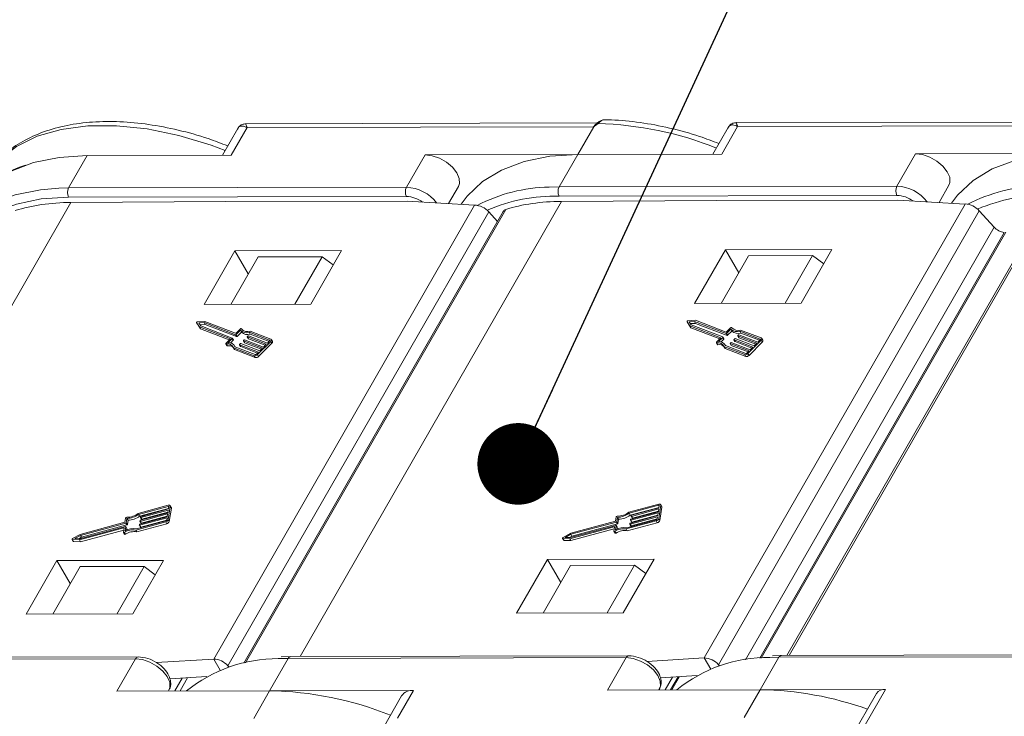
# Model space of a CAD drawing. Header units: millimetres. Extents: x 2623 to 3546, y -313 to 339.
# Tile 39 of 49: x 3160 to 3221, y 258 to 300. Entities that reach past the tile are written whole.
import ezdxf

# ---------------------------------------------------------------- set-up
doc = ezdxf.new("R2010")
doc.units = ezdxf.units.MM
doc.styles.get("Standard").update_dxf_attribs({"font": '仿宋_GB2312.ttf', "width": 0.8})
doc.dimstyles.new('ISO-25.1', dxfattribs={"dimtxt": 6, "dimasz": 5, "dimexe": 3.5, "dimexo": 0.625, "dimgap": 1.5, "dimtad": 1, "dimtoh": 1, "dimdsep": 46, "dimtxsty": 'Standard', "dimcen": 2.5, "dimadec": 0, "dimazin": 0, "dimtfac": 1, "dimtmove": 0, "dimatfit": 3, "dimfxl": 0, "dimarcsym": 0})

msp = doc.modelspace()

# ---------------------------------------------------------------- linework, layer by layer
at = {"color": 7, "linetype": 'Continuous', "lineweight": 15}
for p, q in [((3195.772, 293.885), (3174.245, 293.837)), ((3225.818, 293.951), (3204.292, 293.904)), ((3173.769, 293.548), (3172.824, 291.903)), ((3174.342, 293.603), (3173.365, 291.904)), ((3195.57, 293.65), (3174.342, 293.603)), ((3195.57, 293.65), (3194.594, 291.951)), ((3203.816, 293.614), (3202.871, 291.969)), ((3204.388, 293.67), (3203.412, 291.971)), ((3225.616, 293.717), (3204.388, 293.67)), ((3184.103, 289.948), (3185.242, 291.93)), ((3194.594, 291.951), (3185.242, 291.93)), ((3194.594, 291.951), (3193.455, 289.969)), ((3194.594, 291.951), (3203.412, 291.971)), ((3214.149, 290.015), (3215.288, 291.997)), ((3224.64, 292.018), (3215.288, 291.997)), ((3164.548, 291.885), (3163.409, 289.902)), ((3164.548, 291.885), (3173.365, 291.904)), ((3162.8, 289.888), (3163.409, 289.902)), ((3163.409, 289.902), (3184.103, 289.948)), ((3186.679, 288.949), (3187.285, 290.003)), ((3192.847, 289.955), (3193.455, 289.969)), ((3193.455, 289.969), (3214.149, 290.015)), ((3216.725, 289.016), (3217.331, 290.07)), ((3147.536, 261.137), (3163.552, 289.014)), ((3184.104, 289.382), (3163.41, 289.337)), ((3173.045, 289.075), (3163.552, 289.014)), ((3184.149, 289.1), (3173.045, 289.075)), ((3177.582, 261.203), (3193.599, 289.081)), ((3188.276, 288.854), (3184.149, 289.1)), ((3214.15, 289.449), (3193.456, 289.403)), ((3203.091, 289.142), (3193.599, 289.081)), ((3202.346, 261.112), (3218.322, 288.921)), ((3214.195, 289.166), (3203.091, 289.142)), ((3223.361, 289.048), (3207.401, 261.269)), ((3223.545, 289.132), (3207.537, 261.269)), ((3218.322, 288.921), (3214.195, 289.166)), ((3172.3, 261.046), (3188.276, 288.854)), ((3189.146, 288.442), (3173.169, 260.634)), ((3190.033, 288.471), (3174.134, 260.798)), ((3190.185, 288.585), (3174.234, 260.82)), ((3189.677, 287.853), (3189.146, 288.442)), ((3219.192, 288.508), (3203.215, 260.7)), ((3220.099, 287.502), (3219.192, 288.508)), ((3204.871, 260.996), (3220.099, 287.502)), ((3220.723, 287.176), (3205.743, 261.101)), ((3220.813, 287.198), (3205.824, 261.108)), ((3173.59, 286.05), (3171.703, 282.765)), ((3180.122, 286.065), (3173.59, 286.05)), ((3174.41, 284.638), (3173.59, 286.05)), ((3178.235, 282.78), (3180.122, 286.065)), ((3203.636, 286.117), (3201.749, 282.832)), ((3210.168, 286.131), (3203.636, 286.117)), ((3204.456, 284.704), (3203.636, 286.117)), ((3208.281, 282.846), (3210.168, 286.131)), ((3173.336, 282.769), (3175.012, 285.686)), ((3178.931, 285.694), (3175.012, 285.686)), ((3177.255, 282.777), (3178.931, 285.694)), ((3179.618, 285.187), (3178.931, 285.694)), ((3203.382, 282.835), (3205.058, 285.752)), ((3208.977, 285.761), (3205.058, 285.752)), ((3207.301, 282.844), (3208.977, 285.761)), ((3209.664, 285.253), (3208.977, 285.761)), ((3171.703, 282.765), (3178.235, 282.78)), ((3201.749, 282.832), (3208.281, 282.846)), ((3171.757, 281.728), (3171.312, 281.708)), ((3173.636, 281.005), (3171.757, 281.728)), ((3201.295, 281.712), (3201.361, 281.599)), ((3201.296, 281.712), (3201.465, 281.455)), ((3201.296, 281.712), (3201.361, 281.599)), ((3201.803, 281.795), (3201.358, 281.774)), ((3201.749, 281.722), (3201.421, 281.707)), ((3201.421, 281.707), (3201.546, 281.518)), ((3203.679, 280.979), (3201.749, 281.722)), ((3201.749, 281.722), (3201.814, 281.609)), ((3203.682, 281.072), (3201.803, 281.795)), ((3171.249, 281.646), (3171.314, 281.533)), ((3171.249, 281.645), (3171.419, 281.388)), ((3171.249, 281.645), (3171.315, 281.532)), ((3171.314, 281.533), (3171.315, 281.532)), ((3171.315, 281.532), (3171.485, 281.275)), ((3171.703, 281.655), (3171.375, 281.64)), ((3171.375, 281.64), (3171.5, 281.451)), ((3171.419, 281.388), (3173.314, 280.659)), ((3171.419, 281.388), (3171.485, 281.275)), ((3171.768, 281.542), (3171.449, 281.527)), ((3171.485, 281.275), (3173.251, 280.596)), ((3171.5, 281.451), (3173.43, 280.709)), ((3173.633, 280.913), (3171.703, 281.655)), ((3171.703, 281.655), (3171.768, 281.542)), ((3173.698, 280.8), (3171.768, 281.542)), ((3173.927, 281.186), (3173.666, 280.924)), ((3173.914, 281.262), (3173.669, 281.016)), ((3173.993, 281.073), (3173.731, 280.811)), ((3173.927, 281.186), (3173.993, 281.073)), ((3175.723, 280.579), (3174.472, 281.06)), ((3174.472, 281.06), (3174.538, 280.947)), ((3175.791, 280.647), (3174.52, 281.135)), ((3201.361, 281.599), (3201.361, 281.599)), ((3201.361, 281.599), (3201.531, 281.342)), ((3201.465, 281.455), (3203.36, 280.726)), ((3201.465, 281.455), (3201.531, 281.342)), ((3201.814, 281.609), (3201.495, 281.594)), ((3201.531, 281.342), (3203.297, 280.662)), ((3201.546, 281.518), (3203.476, 280.775)), ((3203.744, 280.866), (3201.814, 281.609)), ((3203.973, 281.253), (3203.712, 280.99)), ((3203.96, 281.329), (3203.715, 281.083)), ((3204.039, 281.14), (3203.777, 280.877)), ((3203.973, 281.253), (3204.039, 281.14)), ((3205.769, 280.645), (3204.519, 281.126)), ((3204.519, 281.126), (3204.584, 281.013)), ((3205.837, 280.713), (3204.566, 281.202)), ((3173.314, 280.659), (3173.052, 280.396)), ((3173.429, 280.686), (3173.167, 280.423)), ((3173.494, 280.573), (3173.328, 280.405)), ((3173.429, 280.686), (3173.494, 280.573)), ((3173.501, 280.592), (3173.435, 280.705)), ((3173.633, 280.913), (3173.698, 280.8)), ((3173.666, 280.924), (3173.731, 280.811)), ((3174.115, 280.541), (3174.181, 280.428)), ((3175.282, 280.091), (3174.12, 280.537)), ((3174.12, 280.537), (3174.186, 280.424)), ((3174.121, 280.56), (3174.155, 280.594)), ((3174.188, 280.605), (3175.349, 280.159)), ((3174.352, 280.779), (3174.417, 280.666)), ((3175.518, 280.329), (3174.357, 280.775)), ((3174.357, 280.775), (3174.423, 280.662)), ((3174.358, 280.798), (3174.392, 280.832)), ((3175.455, 280.265), (3174.423, 280.662)), ((3174.425, 280.843), (3175.586, 280.397)), ((3175.692, 280.503), (3174.538, 280.947)), ((3174.974, 279.692), (3175.785, 280.508)), ((3175.586, 280.397), (3175.721, 280.533)), ((3175.723, 280.579), (3175.736, 280.557)), ((3175.785, 280.508), (3175.851, 280.395)), ((3175.887, 280.509), (3175.822, 280.622)), ((3203.36, 280.726), (3203.099, 280.463)), ((3203.475, 280.752), (3203.214, 280.489)), ((3203.541, 280.639), (3203.374, 280.472)), ((3203.475, 280.752), (3203.541, 280.639)), ((3203.547, 280.658), (3203.481, 280.771)), ((3203.679, 280.979), (3203.744, 280.866)), ((3203.712, 280.99), (3203.777, 280.877)), ((3204.161, 280.608), (3204.227, 280.495)), ((3205.328, 280.157), (3204.166, 280.604)), ((3204.166, 280.604), (3204.232, 280.491)), ((3204.167, 280.627), (3204.201, 280.661)), ((3205.265, 280.094), (3204.232, 280.491)), ((3204.234, 280.672), (3205.395, 280.225)), ((3204.398, 280.846), (3204.464, 280.733)), ((3205.565, 280.395), (3204.403, 280.842)), ((3204.403, 280.842), (3204.469, 280.729)), ((3204.404, 280.865), (3204.438, 280.899)), ((3205.501, 280.332), (3204.469, 280.729)), ((3204.471, 280.91), (3205.632, 280.463)), ((3205.738, 280.57), (3204.584, 281.013)), ((3205.02, 279.759), (3205.832, 280.574)), ((3205.085, 279.646), (3205.897, 280.461)), ((3205.632, 280.463), (3205.767, 280.599)), ((3205.769, 280.645), (3205.782, 280.624)), ((3205.832, 280.574), (3205.897, 280.461)), ((3205.934, 280.575), (3205.868, 280.688)), ((3173.04, 280.358), (3173.106, 280.245)), ((3173.068, 280.348), (3173.133, 280.235)), ((3173.505, 280.116), (3174.776, 279.627)), ((3173.505, 280.116), (3173.571, 280.003)), ((3173.608, 280.17), (3173.564, 280.245)), ((3173.571, 280.003), (3174.842, 279.514)), ((3173.593, 280.176), (3174.844, 279.695)), ((3173.878, 280.303), (3173.944, 280.19)), ((3173.884, 280.322), (3173.918, 280.356)), ((3175.045, 279.853), (3173.884, 280.299)), ((3173.884, 280.299), (3173.949, 280.186)), ((3174.982, 279.789), (3173.949, 280.186)), ((3173.951, 280.367), (3175.112, 279.921)), ((3175.218, 280.027), (3174.186, 280.424)), ((3174.91, 279.717), (3175.045, 279.853)), ((3175.039, 279.579), (3175.851, 280.395)), ((3175.112, 279.921), (3175.282, 280.091)), ((3175.349, 280.159), (3175.518, 280.329)), ((3203.086, 280.425), (3203.152, 280.312)), ((3203.114, 280.415), (3203.18, 280.302)), ((3203.552, 280.182), (3204.822, 279.694)), ((3203.552, 280.182), (3203.617, 280.069)), ((3203.654, 280.237), (3203.61, 280.312)), ((3203.617, 280.069), (3204.888, 279.581)), ((3203.639, 280.243), (3204.89, 279.762)), ((3203.925, 280.37), (3203.99, 280.257)), ((3205.091, 279.919), (3203.93, 280.366)), ((3203.93, 280.366), (3203.995, 280.253)), ((3203.931, 280.389), (3203.964, 280.423)), ((3205.028, 279.856), (3203.995, 280.253)), ((3203.997, 280.434), (3205.159, 279.987)), ((3204.956, 279.783), (3205.091, 279.919)), ((3205.159, 279.987), (3205.328, 280.157)), ((3205.395, 280.225), (3205.565, 280.395)), ((3174.776, 279.627), (3174.842, 279.514)), ((3174.974, 279.692), (3175.039, 279.579)), ((3204.822, 279.694), (3204.888, 279.581)), ((3205.02, 279.759), (3205.085, 279.646)), ((3169.511, 270.463), (3167.675, 269.968)), ((3169.501, 270.395), (3167.694, 269.908)), ((3169.526, 270.272), (3167.759, 269.795)), ((3167.843, 269.785), (3169.521, 270.238)), ((3169.501, 270.395), (3169.536, 270.335)), ((3169.51, 269.585), (3169.635, 270.399)), ((3169.521, 270.238), (3169.542, 270.374)), ((3169.575, 269.472), (3169.7, 270.286)), ((3169.694, 270.325), (3169.628, 270.438)), ((3169.635, 270.399), (3169.7, 270.286)), ((3199.557, 270.53), (3197.721, 270.034)), ((3199.547, 270.462), (3197.74, 269.974)), ((3199.572, 270.338), (3197.806, 269.861)), ((3199.557, 270.237), (3197.879, 269.784)), ((3197.889, 269.852), (3199.567, 270.305)), ((3199.531, 270.067), (3199.557, 270.237)), ((3199.547, 270.462), (3199.582, 270.402)), ((3199.556, 269.651), (3199.681, 270.466)), ((3199.567, 270.305), (3199.588, 270.441)), ((3199.621, 269.538), (3199.746, 270.353)), ((3199.74, 270.392), (3199.674, 270.505)), ((3199.681, 270.466), (3199.746, 270.353)), ((3166.898, 269.684), (3166.858, 269.422)), ((3166.983, 269.658), (3166.943, 269.396)), ((3166.983, 269.658), (3167.049, 269.545)), ((3167.694, 269.908), (3167.759, 269.795)), ((3169.438, 269.695), (3167.76, 269.243)), ((3167.77, 269.31), (3169.448, 269.763)), ((3169.474, 269.933), (3167.796, 269.48)), ((3167.807, 269.548), (3169.485, 270.001)), ((3167.812, 269.728), (3167.817, 269.762)), ((3167.813, 269.722), (3167.879, 269.609)), ((3169.511, 270.17), (3167.833, 269.718)), ((3167.833, 269.718), (3167.898, 269.605)), ((3169.453, 269.797), (3167.862, 269.367)), ((3169.49, 270.034), (3167.898, 269.605)), ((3169.417, 269.56), (3169.438, 269.695)), ((3169.448, 269.763), (3169.474, 269.933)), ((3169.485, 270.001), (3169.511, 270.17)), ((3196.944, 269.751), (3196.904, 269.489)), ((3197.029, 269.725), (3196.989, 269.463)), ((3197.029, 269.725), (3197.095, 269.612)), ((3197.095, 269.612), (3197.055, 269.35)), ((3197.74, 269.974), (3197.806, 269.861)), ((3199.484, 269.762), (3197.806, 269.309)), ((3197.816, 269.377), (3199.495, 269.83)), ((3199.521, 270), (3197.842, 269.547)), ((3197.853, 269.614), (3199.531, 270.067)), ((3197.858, 269.795), (3197.863, 269.829)), ((3197.859, 269.788), (3197.925, 269.675)), ((3199.463, 269.626), (3197.872, 269.196)), ((3197.879, 269.784), (3197.944, 269.671)), ((3199.5, 269.863), (3197.908, 269.434)), ((3199.536, 270.101), (3197.944, 269.671)), ((3199.463, 269.626), (3199.484, 269.762)), ((3199.495, 269.83), (3199.521, 270)), ((3199.556, 269.651), (3199.621, 269.538)), ((3164.067, 268.344), (3166.783, 269.076)), ((3164.097, 268.417), (3166.886, 269.169)), ((3166.858, 269.422), (3164.119, 268.683)), ((3166.917, 269.373), (3164.128, 268.62)), ((3166.983, 269.26), (3164.194, 268.507)), ((3166.803, 269.066), (3166.766, 268.82)), ((3166.783, 269.076), (3166.8, 269.046)), ((3166.906, 269.159), (3166.866, 268.896)), ((3166.971, 269.052), (3166.905, 269.165)), ((3166.906, 269.159), (3166.972, 269.046)), ((3166.917, 269.373), (3166.983, 269.26)), ((3166.943, 269.396), (3167.008, 269.283)), ((3166.972, 269.046), (3166.956, 268.939)), ((3167.049, 269.545), (3167.008, 269.283)), ((3167.519, 268.95), (3169.355, 269.445)), ((3167.559, 269.026), (3169.366, 269.513)), ((3167.585, 268.837), (3169.421, 269.332)), ((3167.739, 269.253), (3167.744, 269.287)), ((3167.74, 269.247), (3167.806, 269.134)), ((3167.76, 269.243), (3167.825, 269.13)), ((3167.776, 269.491), (3167.781, 269.525)), ((3167.777, 269.484), (3167.842, 269.371)), ((3167.796, 269.48), (3167.862, 269.367)), ((3169.417, 269.559), (3167.825, 269.13)), ((3169.355, 269.445), (3169.421, 269.332)), ((3169.51, 269.585), (3169.575, 269.472)), ((3194.114, 268.41), (3196.829, 269.143)), ((3194.143, 268.483), (3196.932, 269.236)), ((3196.904, 269.489), (3194.166, 268.749)), ((3196.963, 269.439), (3194.174, 268.687)), ((3194.179, 268.297), (3196.831, 269.013)), ((3197.029, 269.326), (3194.24, 268.574)), ((3196.85, 269.132), (3196.812, 268.887)), ((3196.829, 269.143), (3196.847, 269.113)), ((3196.953, 269.225), (3196.912, 268.963)), ((3197.017, 269.119), (3196.951, 269.232)), ((3196.953, 269.225), (3197.018, 269.112)), ((3196.963, 269.439), (3197.029, 269.326)), ((3196.989, 269.463), (3197.055, 269.35)), ((3197.018, 269.112), (3197.002, 269.005)), ((3197.565, 269.017), (3199.401, 269.512)), ((3197.565, 269.017), (3197.631, 268.903)), ((3197.605, 269.092), (3199.412, 269.58)), ((3197.631, 268.903), (3199.467, 269.399)), ((3197.785, 269.32), (3197.791, 269.354)), ((3197.787, 269.313), (3197.852, 269.2)), ((3197.806, 269.309), (3197.872, 269.196)), ((3197.822, 269.557), (3197.827, 269.591)), ((3197.823, 269.551), (3197.889, 269.438)), ((3197.842, 269.547), (3197.908, 269.434)), ((3199.401, 269.512), (3199.467, 269.399)), ((3164.119, 268.683), (3163.654, 268.424)), ((3164.128, 268.62), (3163.785, 268.43)), ((3163.785, 268.43), (3164.097, 268.417)), ((3164.194, 268.507), (3164.035, 268.419)), ((3164.128, 268.62), (3164.194, 268.507)), ((3164.133, 268.231), (3166.785, 268.946)), ((3166.768, 268.807), (3166.833, 268.694)), ((3166.827, 268.807), (3166.893, 268.694)), ((3167.519, 268.95), (3167.585, 268.837)), ((3193.669, 268.439), (3193.735, 268.326)), ((3193.69, 268.429), (3194.114, 268.41)), ((3193.69, 268.429), (3193.756, 268.316)), ((3194.166, 268.749), (3193.7, 268.491)), ((3194.174, 268.687), (3193.832, 268.497)), ((3193.832, 268.497), (3194.143, 268.483)), ((3194.24, 268.574), (3194.081, 268.486)), ((3194.114, 268.41), (3194.179, 268.297)), ((3194.174, 268.687), (3194.24, 268.574)), ((3196.814, 268.874), (3196.88, 268.761)), ((3196.873, 268.874), (3196.939, 268.761)), ((3163.623, 268.373), (3163.688, 268.26)), ((3163.644, 268.362), (3164.067, 268.344)), ((3163.644, 268.362), (3163.71, 268.249)), ((3163.71, 268.249), (3164.133, 268.231)), ((3164.067, 268.344), (3164.133, 268.231)), ((3193.756, 268.316), (3194.179, 268.297)), ((3162.69, 267.077), (3160.802, 263.792)), ((3164.111, 266.712), (3162.435, 263.796)), ((3169.221, 267.091), (3162.69, 267.077)), ((3163.509, 265.665), (3162.69, 267.077)), ((3168.03, 266.721), (3164.111, 266.712)), ((3168.03, 266.721), (3166.354, 263.804)), ((3167.334, 263.807), (3169.221, 267.091)), ((3168.717, 266.214), (3168.03, 266.721)), ((3192.736, 267.144), (3190.849, 263.859)), ((3194.157, 266.779), (3192.482, 263.862)), ((3199.268, 267.158), (3192.736, 267.144)), ((3193.555, 265.731), (3192.736, 267.144)), ((3198.076, 266.788), (3194.157, 266.779)), ((3198.076, 266.788), (3196.401, 263.871)), ((3197.38, 263.873), (3199.268, 267.158)), ((3198.763, 266.28), (3198.076, 266.788)), ((3160.802, 263.792), (3167.334, 263.807)), ((3190.849, 263.859), (3197.38, 263.873)), ((3167.671, 261.181), (3146.977, 261.135)), ((3177.023, 261.202), (3176.422, 261.183)), ((3197.717, 261.248), (3177.023, 261.202)), ((3207.069, 261.268), (3206.534, 261.251)), ((3236.17, 261.216), (3206.906, 261.151)), ((3236.333, 261.333), (3207.069, 261.268)), ((3146.814, 261.018), (3167.508, 261.064)), ((3167.508, 261.064), (3166.369, 259.081)), ((3168.779, 260.835), (3172.3, 261.046)), ((3172.3, 261.046), (3172.699, 260.358)), ((3173.169, 260.634), (3173.241, 260.554)), ((3175.721, 259.102), (3176.86, 261.084)), ((3176.252, 261.07), (3176.86, 261.084)), ((3176.86, 261.084), (3197.554, 261.13)), ((3197.554, 261.13), (3196.415, 259.148)), ((3198.825, 260.902), (3202.346, 261.112)), ((3202.346, 261.112), (3202.745, 260.425)), ((3203.215, 260.7), (3203.287, 260.621)), ((3206.906, 261.151), (3205.767, 259.169)), ((3206.906, 261.151), (3206.361, 261.14)), ((3171.869, 259.968), (3169.603, 259.832)), ((3201.915, 260.034), (3199.649, 259.899)), ((3200.28, 259.157), (3200.744, 259.964)), ((3200.358, 259.157), (3200.825, 259.969)), ((3169.909, 259.089), (3170.362, 259.878)), ((3170.233, 259.09), (3170.697, 259.898)), ((3199.955, 259.156), (3200.408, 259.944)), ((3175.721, 259.102), (3166.369, 259.081)), ((3169.523, 259.088), (3169.551, 259.137)), ((3174.745, 257.403), (3175.721, 259.102)), ((3175.721, 259.102), (3184.539, 259.122)), ((3183.807, 258.789), (3182.672, 256.812)), ((3183.563, 257.423), (3184.539, 259.122)), ((3205.767, 259.169), (3196.415, 259.148)), ((3199.569, 259.155), (3199.597, 259.203)), ((3204.791, 257.47), (3205.767, 259.169)), ((3205.767, 259.169), (3213.444, 259.186)), ((3212.895, 258.936), (3208.991, 252.14)), ((3213.444, 259.186), (3209.539, 252.389))]:
    msp.add_line(p, q, dxfattribs=at)
at = {"color": 7, "linetype": 'Continuous', "lineweight": 15, "flags": 128}
for points in [[(3195.77, 293.865), (3195.771, 293.865), (3195.777, 293.869), (3195.786, 293.87), (3195.796, 293.868), (3195.809, 293.864), (3195.822, 293.857), (3195.838, 293.848)], [(3173, 292.208), (3172.131, 292.528), (3170.155, 293.123), (3168.214, 293.522), (3166.344, 293.718), (3164.578, 293.707), (3162.951, 293.489), (3161.49, 293.068), (3160.223, 292.452), (3159.174, 291.652)], [(3185.242, 291.93), (3185.67, 291.878), (3186.119, 291.723), (3186.547, 291.482), (3186.914, 291.176), (3187.185, 290.834), (3187.334, 290.489), (3187.348, 290.174), (3187.285, 290.003)], [(3187.451, 288.903), (3187.82, 289.398), (3188.761, 290.291), (3189.932, 291.004), (3191.312, 291.524), (3192.876, 291.842), (3194.594, 291.951)], [(3215.288, 291.997), (3215.716, 291.944), (3216.165, 291.79), (3216.594, 291.548), (3216.961, 291.242), (3217.231, 290.901), (3217.381, 290.556), (3217.394, 290.241), (3217.331, 290.07)], [(3224.64, 292.018), (3222.922, 291.908), (3221.359, 291.591), (3219.978, 291.071), (3218.807, 290.358), (3217.866, 289.465), (3217.497, 288.97)], [(3157.231, 288.555), (3157.774, 289.332), (3158.714, 290.224), (3159.886, 290.937), (3161.266, 291.458), (3162.83, 291.775), (3164.548, 291.885)], [(3155.359, 284.023), (3155.512, 285.095), (3155.943, 286.294), (3156.635, 287.349), (3157.576, 288.242), (3158.747, 288.955), (3160.127, 289.475), (3161.691, 289.793), (3162.8, 289.888)], [(3163.41, 289.337), (3161.735, 289.23), (3160.211, 288.92), (3158.865, 288.413), (3157.723, 287.718), (3156.806, 286.848), (3156.131, 285.818), (3155.71, 284.65), (3155.586, 283.911)], [(3171.312, 281.708), (3171.299, 281.706), (3171.285, 281.701), (3171.272, 281.693), (3171.261, 281.684), (3171.253, 281.674), (3171.248, 281.663), (3171.247, 281.653), (3171.249, 281.645)], [(3201.358, 281.774), (3201.345, 281.772), (3201.331, 281.767), (3201.318, 281.76), (3201.307, 281.75), (3201.299, 281.74), (3201.294, 281.73), (3201.293, 281.72), (3201.296, 281.712)], [(3173.99, 281.275), (3173.985, 281.281), (3173.978, 281.285), (3173.968, 281.286), (3173.958, 281.285), (3173.946, 281.282), (3173.934, 281.277), (3173.923, 281.27), (3173.914, 281.262)], [(3204.037, 281.342), (3204.032, 281.347), (3204.024, 281.351), (3204.015, 281.353), (3204.004, 281.352), (3203.992, 281.349), (3203.98, 281.344), (3203.97, 281.337), (3203.96, 281.329)], [(3173.43, 280.709), (3173.433, 280.707), (3173.435, 280.705), (3173.436, 280.702), (3173.436, 280.699), (3173.436, 280.696), (3173.434, 280.693), (3173.432, 280.689), (3173.429, 280.686)], [(3174.12, 280.537), (3174.117, 280.539), (3174.115, 280.541), (3174.114, 280.544), (3174.114, 280.547), (3174.114, 280.55), (3174.116, 280.553), (3174.118, 280.557), (3174.121, 280.56)], [(3174.357, 280.775), (3174.354, 280.777), (3174.352, 280.779), (3174.351, 280.781), (3174.351, 280.785), (3174.351, 280.788), (3174.353, 280.791), (3174.355, 280.795), (3174.358, 280.798)], [(3175.721, 280.533), (3175.727, 280.539), (3175.732, 280.546), (3175.735, 280.553), (3175.736, 280.56), (3175.735, 280.566), (3175.733, 280.572), (3175.729, 280.576), (3175.723, 280.579)], [(3175.785, 280.508), (3175.803, 280.528), (3175.817, 280.55), (3175.826, 280.571), (3175.829, 280.591), (3175.827, 280.609), (3175.82, 280.625), (3175.807, 280.638), (3175.791, 280.647)], [(3203.099, 280.463), (3203.091, 280.454), (3203.086, 280.445), (3203.084, 280.436), (3203.085, 280.428), (3203.089, 280.422), (3203.095, 280.417), (3203.104, 280.415), (3203.114, 280.415)], [(3203.476, 280.775), (3203.479, 280.774), (3203.481, 280.772), (3203.482, 280.769), (3203.482, 280.766), (3203.482, 280.763), (3203.48, 280.759), (3203.478, 280.756), (3203.475, 280.752)], [(3204.166, 280.604), (3204.164, 280.605), (3204.162, 280.607), (3204.16, 280.61), (3204.16, 280.613), (3204.161, 280.616), (3204.162, 280.62), (3204.164, 280.624), (3204.167, 280.627)], [(3204.403, 280.842), (3204.4, 280.843), (3204.398, 280.845), (3204.397, 280.848), (3204.397, 280.851), (3204.397, 280.854), (3204.399, 280.858), (3204.401, 280.861), (3204.404, 280.865)], [(3205.767, 280.599), (3205.773, 280.606), (3205.778, 280.613), (3205.781, 280.62), (3205.782, 280.627), (3205.781, 280.633), (3205.779, 280.638), (3205.775, 280.642), (3205.769, 280.645)], [(3205.832, 280.574), (3205.849, 280.595), (3205.863, 280.616), (3205.872, 280.637), (3205.875, 280.657), (3205.873, 280.676), (3205.866, 280.691), (3205.854, 280.704), (3205.837, 280.713)], [(3173.052, 280.396), (3173.045, 280.387), (3173.04, 280.378), (3173.038, 280.37), (3173.039, 280.362), (3173.042, 280.355), (3173.049, 280.351), (3173.057, 280.348), (3173.068, 280.348)], [(3173.884, 280.299), (3173.881, 280.301), (3173.879, 280.303), (3173.877, 280.306), (3173.877, 280.309), (3173.878, 280.312), (3173.879, 280.315), (3173.881, 280.319), (3173.884, 280.322)], [(3203.93, 280.366), (3203.927, 280.367), (3203.925, 280.37), (3203.924, 280.372), (3203.923, 280.375), (3203.924, 280.379), (3203.925, 280.382), (3203.928, 280.386), (3203.931, 280.389)], [(3169.542, 270.374), (3169.542, 270.38), (3169.54, 270.386), (3169.537, 270.391), (3169.532, 270.394), (3169.526, 270.397), (3169.518, 270.398), (3169.51, 270.397), (3169.501, 270.395)], [(3169.635, 270.399), (3169.635, 270.418), (3169.63, 270.435), (3169.62, 270.449), (3169.605, 270.46), (3169.586, 270.467), (3169.563, 270.47), (3169.538, 270.469), (3169.511, 270.463)], [(3199.588, 270.441), (3199.588, 270.447), (3199.587, 270.453), (3199.583, 270.457), (3199.578, 270.461), (3199.572, 270.463), (3199.564, 270.464), (3199.556, 270.464), (3199.547, 270.462)], [(3199.681, 270.466), (3199.681, 270.485), (3199.676, 270.502), (3199.666, 270.516), (3199.651, 270.527), (3199.632, 270.534), (3199.609, 270.536), (3199.584, 270.535), (3199.557, 270.53)], [(3167.833, 269.718), (3167.828, 269.717), (3167.824, 269.716), (3167.82, 269.717), (3167.817, 269.718), (3167.815, 269.72), (3167.813, 269.722), (3167.812, 269.725), (3167.812, 269.728)], [(3197.879, 269.784), (3197.874, 269.783), (3197.87, 269.783), (3197.866, 269.784), (3197.863, 269.785), (3197.861, 269.786), (3197.859, 269.789), (3197.858, 269.792), (3197.858, 269.795)], [(3166.783, 269.076), (3166.787, 269.077), (3166.791, 269.078), (3166.795, 269.077), (3166.798, 269.076), (3166.801, 269.074), (3166.803, 269.072), (3166.803, 269.069), (3166.803, 269.066)], [(3166.886, 269.169), (3166.89, 269.17), (3166.894, 269.17), (3166.898, 269.17), (3166.901, 269.169), (3166.904, 269.167), (3166.906, 269.165), (3166.906, 269.162), (3166.906, 269.159)], [(3167.76, 269.243), (3167.755, 269.242), (3167.751, 269.241), (3167.747, 269.242), (3167.744, 269.243), (3167.742, 269.245), (3167.74, 269.247), (3167.739, 269.25), (3167.739, 269.253)], [(3167.796, 269.48), (3167.792, 269.479), (3167.788, 269.479), (3167.784, 269.479), (3167.781, 269.481), (3167.778, 269.482), (3167.776, 269.485), (3167.776, 269.488), (3167.776, 269.491)], [(3196.829, 269.143), (3196.833, 269.144), (3196.838, 269.144), (3196.841, 269.144), (3196.845, 269.142), (3196.847, 269.141), (3196.849, 269.138), (3196.85, 269.135), (3196.85, 269.132)], [(3196.932, 269.236), (3196.936, 269.237), (3196.941, 269.237), (3196.944, 269.236), (3196.948, 269.235), (3196.95, 269.234), (3196.952, 269.231), (3196.953, 269.228), (3196.953, 269.225)], [(3197.806, 269.309), (3197.802, 269.308), (3197.797, 269.308), (3197.794, 269.309), (3197.79, 269.31), (3197.788, 269.311), (3197.786, 269.314), (3197.785, 269.317), (3197.785, 269.32)], [(3197.842, 269.547), (3197.838, 269.546), (3197.834, 269.546), (3197.83, 269.546), (3197.827, 269.547), (3197.824, 269.549), (3197.823, 269.551), (3197.822, 269.554), (3197.822, 269.557)], [(3163.654, 268.424), (3163.641, 268.416), (3163.631, 268.406), (3163.624, 268.396), (3163.621, 268.386), (3163.621, 268.376), (3163.626, 268.369), (3163.633, 268.364), (3163.644, 268.362)], [(3166.766, 268.82), (3166.766, 268.812), (3166.769, 268.805), (3166.775, 268.8), (3166.783, 268.797), (3166.793, 268.797), (3166.804, 268.798), (3166.816, 268.802), (3166.827, 268.807)], [(3166.833, 268.694), (3166.835, 268.692), (3166.84, 268.687), (3166.849, 268.684), (3166.858, 268.684), (3166.87, 268.685), (3166.881, 268.689), (3166.893, 268.694)], [(3193.7, 268.491), (3193.688, 268.483), (3193.678, 268.473), (3193.67, 268.463), (3193.667, 268.452), (3193.667, 268.443), (3193.672, 268.436), (3193.68, 268.431), (3193.69, 268.429)], [(3196.812, 268.887), (3196.812, 268.879), (3196.815, 268.872), (3196.821, 268.867), (3196.829, 268.864), (3196.839, 268.863), (3196.85, 268.865), (3196.862, 268.868), (3196.873, 268.874)], [(3196.88, 268.761), (3196.881, 268.759), (3196.887, 268.754), (3196.895, 268.751), (3196.905, 268.75), (3196.916, 268.752), (3196.928, 268.755), (3196.939, 268.761)], [(3167.508, 261.064), (3167.936, 261.011), (3168.385, 260.857), (3168.814, 260.615), (3169.181, 260.309), (3169.452, 259.967), (3169.601, 259.623), (3169.614, 259.307), (3169.551, 259.137)], [(3197.554, 261.13), (3197.982, 261.078), (3198.431, 260.923), (3198.86, 260.682), (3199.227, 260.376), (3199.498, 260.034), (3199.647, 259.689), (3199.66, 259.374), (3199.597, 259.203)]]:
    msp.add_lwpolyline(points, dxfattribs=at)
at = {"color": 7, "linetype": 'Continuous', "lineweight": 15}
for centre, radius, start, end in [((3196.062, 293.379), 0.562, 129.37289, 151.17587), ((3195.27, 272.789), 21.067, 68.21177, 88.45583), ((3162.932, 284.453), 7.182, 107.46971, 133.33122), ((3163.955, 289.621), 0.615, 152.72975, 207.51879), ((3184.649, 289.666), 0.615, 152.72975, 207.51879), ((3183.991, 287.469), 2.482, 37.87893, 87.4197), ((3193.011, 280.045), 9.911, 90.95082, 117.47001), ((3194.001, 289.687), 0.615, 152.72975, 207.51879), ((3214.695, 289.733), 0.615, 152.72975, 207.51879), ((3214.037, 287.535), 2.482, 37.87893, 87.4197), ((3223.057, 280.111), 9.911, 90.95082, 117.47001), ((3184.019, 287.54), 1.844, 54.6229, 87.34953), ((3193.236, 278.791), 10.615, 88.81379, 113.2683), ((3214.065, 287.607), 1.844, 54.6229, 87.34953), ((3218.261, 287.669), 1.254, 42.05697, 87.19166), ((3223.283, 278.857), 10.615, 88.81379, 113.2683), ((3188.215, 287.602), 1.254, 42.05697, 87.19166), ((3220.861, 288.2), 1.033, 222.47829, 262.34619), ((3174.308, 281.59), 0.555, 226.6309, 287.23953), ((3174.353, 281.576), 0.471, 219.63409, 290.80727), ((3174.374, 281.477), 0.555, 226.6309, 287.23953), ((3203.689, 281.106), 0.0349, 258.43238, 317.99567), ((3204.354, 281.656), 0.555, 226.6309, 287.23953), ((3204.399, 281.642), 0.471, 219.63409, 290.80727), ((3204.42, 281.543), 0.555, 226.6309, 287.23953), ((3173.485, 280.586), 0.0168, 305.96135, 18.57309), ((3173.64, 280.947), 0.0349, 258.43238, 317.99567), ((3173.643, 281.04), 0.0349, 258.43238, 317.99567), ((3173.705, 280.834), 0.0349, 258.43238, 317.99567), ((3174.181, 280.571), 0.0349, 78.43238, 137.99567), ((3174.418, 280.809), 0.0349, 78.43238, 137.99567), ((3174.426, 280.671), 0.00967, 210.96105, 251.19225), ((3175.792, 280.477), 0.101, 305.96135, 18.57309), ((3203.27, 280.096), 0.398, 21.65808, 98.11381), ((3203.531, 280.653), 0.0168, 305.96135, 18.57309), ((3203.686, 281.013), 0.0349, 258.43238, 317.99567), ((3203.751, 280.9), 0.0349, 258.43238, 317.99567), ((3204.227, 280.638), 0.0349, 78.43238, 137.99567), ((3204.235, 280.5), 0.00967, 210.96105, 251.19225), ((3204.464, 280.876), 0.0349, 78.43238, 137.99567), ((3204.472, 280.738), 0.00967, 210.96105, 251.19225), ((3205.838, 280.543), 0.101, 305.96135, 18.57309), ((3173.159, 279.992), 0.367, 19.64525, 104.44088), ((3173.128, 280.261), 0.027, 216.39343, 282.28072), ((3173.208, 279.787), 0.454, 49.695, 99.42012), ((3173.224, 280.029), 0.398, 21.65808, 98.11381), ((3173.944, 280.333), 0.0349, 78.43238, 137.99567), ((3173.952, 280.195), 0.00967, 210.96105, 251.19225), ((3174.189, 280.433), 0.00967, 210.96105, 251.19225), ((3203.206, 280.059), 0.367, 19.64525, 104.44088), ((3203.174, 280.328), 0.027, 216.39343, 282.28072), ((3203.254, 279.854), 0.454, 49.695, 99.42012), ((3203.99, 280.4), 0.0349, 78.43238, 137.99567), ((3203.998, 280.262), 0.00967, 210.96105, 251.19225), ((3174.818, 279.832), 0.209, 258.43238, 317.99567), ((3174.884, 279.719), 0.209, 258.43238, 317.99567), ((3174.858, 279.763), 0.0698, 258.43238, 317.99567), ((3204.864, 279.899), 0.209, 258.43238, 317.99567), ((3204.93, 279.786), 0.209, 258.43238, 317.99567), ((3204.904, 279.83), 0.0698, 258.43238, 317.99567), ((3169.643, 270.297), 0.058, 349.05629, 29.28749), ((3199.689, 270.364), 0.058, 349.05629, 29.28749), ((3166.966, 269.661), 0.0716, 87.51037, 161.2122), ((3166.993, 270.839), 1.106, 268.74095, 308.05283), ((3166.929, 270.95), 1.293, 272.39546, 306.27472), ((3166.995, 270.837), 1.293, 272.39546, 306.27472), ((3167.85, 269.751), 0.0349, 102.25287, 161.81616), ((3167.891, 269.62), 0.0168, 221.67545, 294.28719), ((3197.012, 269.728), 0.0716, 87.51037, 161.2122), ((3197.04, 270.905), 1.106, 268.74095, 308.05283), ((3196.975, 271.016), 1.293, 272.39546, 306.27472), ((3197.041, 270.903), 1.293, 272.39546, 306.27472), ((3197.86, 269.58), 0.0349, 102.25287, 161.81616), ((3197.897, 269.818), 0.0349, 102.25287, 161.81616), ((3197.937, 269.686), 0.0168, 221.67545, 294.28719), ((3199.357, 269.717), 0.209, 282.25287, 341.81616), ((3199.397, 269.648), 0.0698, 282.25287, 341.81616), ((3167.396, 267.977), 1.061, 81.19133, 119.96516), ((3166.91, 269.407), 0.0349, 282.25287, 341.81616), ((3166.962, 269.047), 0.00967, 349.05629, 29.28749), ((3166.975, 269.294), 0.0349, 282.25287, 341.81616), ((3167.778, 269.276), 0.0349, 102.25287, 161.81616), ((3167.814, 269.514), 0.0349, 102.25287, 161.81616), ((3167.818, 269.145), 0.0168, 221.67545, 294.28719), ((3167.855, 269.382), 0.0168, 221.67545, 294.28719), ((3169.311, 269.65), 0.209, 282.25287, 341.81616), ((3169.351, 269.582), 0.0698, 282.25287, 341.81616), ((3169.376, 269.537), 0.209, 282.25287, 341.81616), ((3197.397, 268.081), 0.95, 79.81332, 123.45695), ((3197.442, 268.044), 1.061, 81.19133, 119.96516), ((3196.956, 269.474), 0.0349, 282.25287, 341.81616), ((3197.009, 269.114), 0.00967, 349.05629, 29.28749), ((3197.021, 269.361), 0.0349, 282.25287, 341.81616), ((3197.824, 269.343), 0.0349, 102.25287, 161.81616), ((3197.865, 269.211), 0.0168, 221.67545, 294.28719), ((3197.901, 269.449), 0.0168, 221.67545, 294.28719), ((3199.423, 269.604), 0.209, 282.25287, 341.81616), ((3167.351, 268.015), 0.95, 79.81332, 123.45695), ((3167.417, 267.902), 0.95, 79.81332, 123.45695), ((3197.463, 267.968), 0.95, 79.81332, 123.45695), ((3163.708, 268.273), 0.0239, 214.01795, 273.54147), ((3193.754, 268.339), 0.0239, 214.01795, 273.54147), ((3167.691, 260.981), 0.201, 95.82496, 155.74117), ((3177.043, 261.002), 0.201, 95.81715, 155.74185), ((3197.738, 261.048), 0.201, 95.82496, 155.74117), ((3207.09, 261.068), 0.201, 95.81715, 155.74185), ((3176.228, 252.152), 8.918, 89.84753, 128.92056), ((3172.238, 259.794), 1.254, 42.05697, 87.19166), ((3206.212, 252.41), 8.73, 89.02037, 129.3941), ((3202.284, 259.86), 1.254, 42.05697, 87.19166), ((3175.349, 238.202), 20.904, 68.15444, 88.97894), ((3184.449, 258.349), 0.778, 83.3631, 145.57499), ((3205.434, 238.633), 20.538, 70.34279, 89.07012), ((3213.375, 258.61), 0.58, 83.16144, 145.77664)]:
    msp.add_arc(centre, radius, start, end, dxfattribs=at)
for centre, major_axis, start_param, end_param in [((3169.912, 278.054), (-13.489, 7.674), 5.495429, 5.789956), ((3199.958, 278.121), (-13.489, 7.674), 5.495429, 5.789956), ((3190.588, 288.154), (-0.556, 0.316), 5.789956, 6.280746)]:
    msp.add_ellipse(centre, major_axis=major_axis, ratio=0.580164, start_param=start_param, end_param=end_param, dxfattribs=at)
for points, knots in [([(3173.156, 292.48), (3172.757, 292.634), (3171.746, 293.026), (3170.115, 293.47), (3168.3, 293.823), (3166.54, 293.989), (3164.862, 293.972), (3163.291, 293.765), (3161.854, 293.37), (3160.584, 292.786), (3159.756, 292.227), (3159.37, 291.86), (3159.295, 291.789)], [0, 0, 0, 0, 0.072966, 0.185239, 0.297688, 0.410358, 0.523266, 0.636365, 0.749401, 0.861896, 0.973199, 1, 1, 1, 1]), ([(3174.247, 293.831), (3174.179, 293.826), (3174.027, 293.816), (3173.842, 293.676), (3173.778, 293.556), (3173.752, 293.507)], [0, 0, 0, 0, 0.327834, 0.726656, 1, 1, 1, 1]), ([(3174.342, 293.603), (3174.341, 293.604), (3174.341, 293.606), (3174.339, 293.609), (3174.337, 293.615), (3174.333, 293.624), (3174.327, 293.638), (3174.32, 293.654), (3174.31, 293.68), (3174.293, 293.722), (3174.264, 293.796), (3174.25, 293.835), (3174.246, 293.837), (3174.245, 293.837)], [0, 0, 0, 0, 0.00774, 0.010087, 0.026267, 0.044623, 0.07584, 0.129047, 0.163143, 0.279497, 0.487705, 0.920431, 1, 1, 1, 1]), ([(3195.838, 293.848), (3195.823, 293.836), (3195.739, 293.768), (3195.646, 293.704), (3195.571, 293.651), (3195.57, 293.65)], [0, 0, 0, 0, 0.1753698, 0.9879129, 1, 1, 1, 1]), ([(3195.769, 293.866), (3195.748, 293.848), (3195.727, 293.829), (3195.703, 293.812), (3195.702, 293.811)], [0, 0, 0, 0, 0.9700751, 1, 1, 1, 1]), ([(3196.237, 294.07), (3196.2, 294.073), (3196.1, 294.079), (3195.942, 294.002), (3195.833, 293.916), (3195.768, 293.864), (3195.763, 293.86)], [0, 0, 0, 0, 0.210793, 0.570573, 0.968108, 1, 1, 1, 1]), ([(3196.243, 294.076), (3196.198, 294.073), (3196.1, 294.067), (3195.964, 293.972), (3195.873, 293.882), (3195.838, 293.848)], [0, 0, 0, 0, 0.345376, 0.747978, 1, 1, 1, 1]), ([(3203.246, 292.622), (3202.851, 292.774), (3201.843, 293.16), (3200.216, 293.598), (3198.405, 293.94), (3197.084, 294.07), (3196.382, 294.076), (3196.243, 294.078)], [0, 0, 0, 0, 0.165121, 0.421772, 0.67883, 0.936396, 1, 1, 1, 1]), ([(3204.388, 293.67), (3204.386, 293.67), (3204.381, 293.673), (3204.361, 293.682), (3204.339, 293.692), (3204.267, 293.722), (3204.16, 293.758), (3204.037, 293.769), (3203.941, 293.744), (3203.861, 293.691), (3203.818, 293.616), (3203.795, 293.574)], [0, 0, 0, 0, 0.0050763, 0.0203242, 0.070651, 0.0888897, 0.2920738, 0.5005507, 0.6534347, 0.809647, 1, 1, 1, 1]), ([(3204.293, 293.897), (3204.225, 293.893), (3204.074, 293.882), (3203.888, 293.742), (3203.824, 293.622), (3203.799, 293.573)], [0, 0, 0, 0, 0.327834, 0.726656, 1, 1, 1, 1]), ([(3204.388, 293.67), (3204.387, 293.671), (3204.387, 293.672), (3204.385, 293.676), (3204.383, 293.681), (3204.379, 293.691), (3204.373, 293.705), (3204.367, 293.721), (3204.356, 293.747), (3204.339, 293.789), (3204.31, 293.863), (3204.296, 293.901), (3204.292, 293.903), (3204.292, 293.904)], [0, 0, 0, 0, 0.00774, 0.010087, 0.026267, 0.044623, 0.07584, 0.129047, 0.163143, 0.279497, 0.487705, 0.920431, 1, 1, 1, 1]), ([(3174.342, 293.603), (3174.34, 293.604), (3174.335, 293.606), (3174.315, 293.616), (3174.293, 293.626), (3174.221, 293.656), (3174.113, 293.691), (3173.991, 293.702), (3173.895, 293.677), (3173.814, 293.625), (3173.772, 293.549), (3173.749, 293.507)], [0, 0, 0, 0, 0.005076, 0.020324, 0.070651, 0.08889, 0.292074, 0.500551, 0.653435, 0.809647, 1, 1, 1, 1]), ([(3169.538, 259.147), (3169.568, 259.193), (3169.663, 259.341), (3169.674, 259.659), (3169.562, 260.054), (3169.275, 260.466), (3168.82, 260.841), (3168.247, 261.123), (3167.866, 261.161), (3167.671, 261.181)], [0, 0, 0, 0, 0.057117, 0.18263, 0.315367, 0.473253, 0.646312, 0.819023, 1, 1, 1, 1]), ([(3199.584, 259.213), (3199.614, 259.26), (3199.709, 259.408), (3199.72, 259.726), (3199.608, 260.12), (3199.321, 260.533), (3198.866, 260.908), (3198.293, 261.19), (3197.912, 261.228), (3197.717, 261.248)], [0, 0, 0, 0, 0.0571168, 0.1826303, 0.3153673, 0.4732533, 0.6463115, 0.8190228, 1, 1, 1, 1])]:
    msp.add_open_spline(points, degree=3, knots=knots, dxfattribs=at)

# ---------------------------------------------------------------- leaders
at = {"color": 5, "lineweight": 9}
msp.add_leader([(3190.947, 273.002), (3207.155, 308.05), (3214.862, 308.05)], dimstyle='ISO-25.1', override={"dimgap": 1.5, "dimtad": 0, "dimldrblk": 'Dot'}, dxfattribs=at)

doc.saveas('drawing.dxf')
